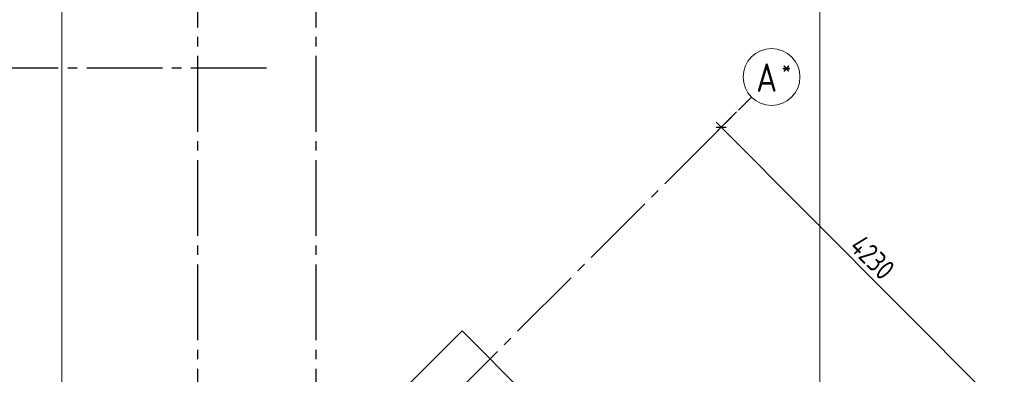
# Model space of a CAD drawing. Header units: millimetres. Extents: x 0 to 40165, y 0 to 42000.
# Tile 6 of 15: x 9173 to 19575, y 22242 to 25981. Entities that reach past the tile are written whole.
import ezdxf

# ---------------------------------------------------------------- set-up
doc = ezdxf.new("R2010")
doc.units = ezdxf.units.MM
doc.linetypes.add('______5', pattern=[1100, 800, -100, 100, -100])
for name, color, linetype, lineweight in [('Standard', 7, 'Continuous', 25), ('ЖБ Перекрытие верхний уровень', 7, 'Continuous', 35), ('Оси', 40, '______5', 18)]:
    doc.layers.add(name, color=color, linetype=linetype, lineweight=lineweight)
doc.styles.add('GOST 2.304-81', font='txt')
doc.styles.add('ISOCPEUR', font='txt')

msp = doc.modelspace()

# ---------------------------------------------------------------- linework, layer by layer
at = {"layer": 'Standard', "color": 251, "linetype": 'Continuous', "lineweight": -3, "true_color": 0x656565, "transparency": 33554687}
for q in [(16747, 25009), (16672, 24934), (16496, 24757)]:
    msp.add_line((16584, 24846), q, dxfattribs=at)
at = {"layer": 'Standard', "color": 7, "linetype": 'Continuous', "lineweight": 13, "transparency": 33554687}
for q in [(16531, 24899), (19575, 21854)]:
    msp.add_line((16584, 24846), q, dxfattribs=at)
at = {"layer": 'Standard', "color": 7, "linetype": 'Continuous', "lineweight": 25, "transparency": 33554687}
msp.add_line((16531, 24846), (16637, 24846), dxfattribs=at)
at = {"layer": 'Standard', "color": 254, "linetype": 'Continuous', "lineweight": 13, "true_color": 0xc4c4ff, "transparency": 33554687}
msp.add_lwpolyline([(9620, 15332), (17625, 15332), (17625, 40399), (9620, 40399), (9620, 15332)], dxfattribs=at)
at = {"layer": 'ЖБ Перекрытие верхний уровень', "color": 7, "linetype": 'Continuous', "lineweight": 25, "transparency": 33554687}
for p, q in [((13846, 22701), (12750, 21605)), ((19340, 17207), (13846, 22701))]:
    msp.add_line(p, q, dxfattribs=at)
at = {"layer": 'Оси', "color": 8, "linetype": '______5', "lineweight": -3, "transparency": 33554687}
for p, q in [((11051, 41000), (11051, 7060)), ((12301, 41000), (12301, 7060)), ((11781, 25470), (3600, 25470)), ((6655, 14916), (16903, 25165))]:
    msp.add_line(p, q, dxfattribs=at)
at = {"layer": 'Оси', "color": 7, "linetype": 'Continuous', "lineweight": 13, "transparency": 33554687}
msp.add_circle((17116, 25377), 300, dxfattribs=at)

# ---------------------------------------------------------------- texts
at = {"layer": 'Standard', "color": 7, "linetype": 'Continuous', "lineweight": 25, "transparency": 33554687, "insert": (17927, 23573), "char_height": 220, "width": 657.04, "attachment_point": 7, "rotation": 315, "style": 'GOST 2.304-81'}
msp.add_mtext('4230', dxfattribs=at)
at = {"layer": 'Оси', "color": 7, "linetype": 'Continuous', "lineweight": 25, "transparency": 33554687, "attachment_point": 7, "style": 'ISOCPEUR'}
for s, insert, char_height, width in [('\\W0.80;*', (17224, 25395), 180, 215.89), ('\\W0.82;А', (16954, 25220), 300, 392.64)]:
    msp.add_mtext(s, dxfattribs=dict(at, insert=insert, char_height=char_height, width=width))

doc.saveas('drawing.dxf')
